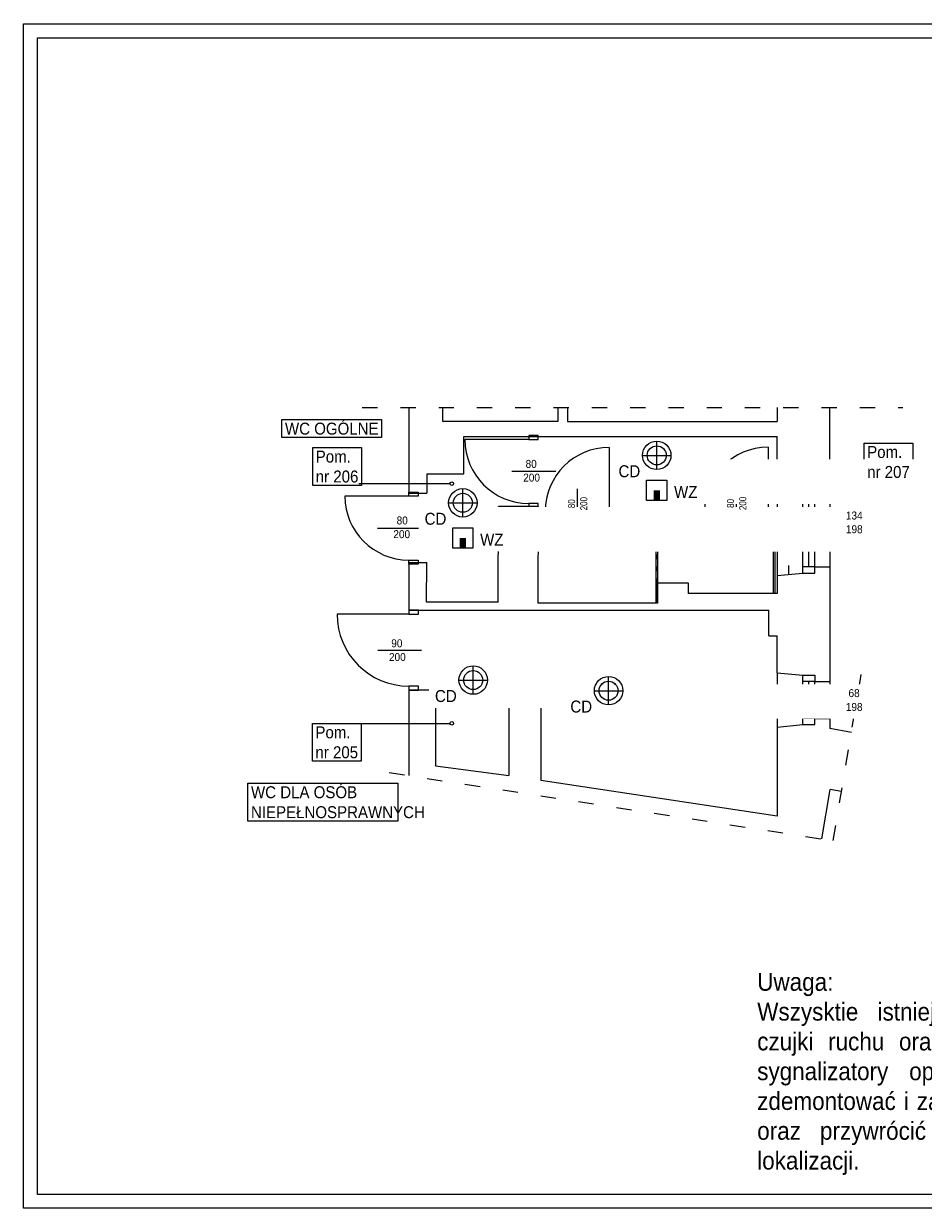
# Model space of a CAD drawing. Header units: centimetres. Extents: x 690840 to 714026, y 27673 to 40762.
# Tile 135 of 162: x 707810 to 708937, y 36277 to 37762. Entities that reach past the tile are written whole.
import ezdxf

# ---------------------------------------------------------------- set-up
doc = ezdxf.new("R2010")
doc.units = ezdxf.units.CM
doc.linetypes.add('ACAD_ISO03W100', pattern=[30, 12, -18])
doc.layers.add('Obrys powierzchni', color=50, linetype='Continuous', lineweight=9, plot=False)
for name, color, linetype, lineweight in [('Opis', 102, 'Continuous', 9), ('Przekroje', 253, 'Continuous', 20), ('Przekrojowa', 253, 'Continuous', 25), ('S3_drzwi_istniejące', 7, 'Continuous', 0), ('S3_okna', 253, 'Continuous', 9), ('Widokowa', 140, 'Continuous', 9)]:
    doc.layers.add(name, color=color, linetype=linetype, lineweight=lineweight)
for name, color, linetype, lineweight, true_color in [('S3_drzwi_nowe', 7, 'Continuous', 18, 0x00f900), ('S3_ele.CD', 7, 'Continuous', 5, 0xff0f0f), ('S3_ele.WZ', 7, 'Continuous', 5, 0xff0f0f), ('S3_opis pomieszczeń', 7, 'Continuous', 0, 0xb5b5b5), ('S3_wyburzenia', 7, 'Continuous', 5, 0xf90000), ('S3_zabudowa_giszetowa', 7, 'Continuous', 0, 0x146dea)]:
    doc.layers.add(name, color=color, linetype=linetype, lineweight=lineweight, true_color=true_color)
doc.styles.add('Arial Narrow_1', font='ARIALN.TTF', dxfattribs={"height": 8.75})
doc.styles.add('ARIELCE', font='arial.ttf', dxfattribs={"width": 0.9})

# ---------------------------------------------------------------- blocks, each defined once
blk = doc.blocks.new('zw$7334')
at = {"layer": 'S3_okna', "ltscale": 1.6, "insert": (-30.9, 13.4), "char_height": 10, "width": 42.363, "attachment_point": 3, "rotation": 0.019, "style": 'ARIELCE', "bg_fill": 2}
blk.add_mtext('{\\fArial|b0|i0|c238|p34;134}', dxfattribs=at)
at = {"layer": 'S3_okna', "ltscale": 1.6, "insert": (-30.9, -3.8), "char_height": 10, "width": 42.363, "attachment_point": 3, "rotation": 0.019, "style": 'ARIELCE'}
blk.add_mtext('{\\fArial|b0|i0|c238|p34;198}', dxfattribs=at)
blk = doc.blocks.new('zw$B2BC')
at = {"layer": 'Przekroje', "ltscale": 1.6}
for points in [[(0, 0), (32.2, -3.1), (47, -3.1), (47, -10.9), (66, -10.9)], [(0, -134), (32.2, -130.9), (47, -130.9), (47, -123.1), (66, -123.1)]]:
    blk.add_lwpolyline(points, dxfattribs=at)
at = {"layer": 'S3_okna'}
for p, q in [((0, 0), (0, -134)), ((32.2, -130.9), (32.2, -3.1)), ((47, -10.9), (32.2, -10.9)), ((39.6, -123.1), (39.6, -10.9)), ((47, -123.1), (47, -10.9)), ((66, -10.9), (66, -123.1)), ((47, -123.1), (32.2, -123.1))]:
    blk.add_line(p, q, dxfattribs=at)
at = {"layer": 'S3_okna', "ltscale": 1.6}
blk.add_line((124, -67), (0, -67), dxfattribs=at)
at = {"layer": 'S3_okna'}
for points in [[(0, 0), (32.2, -3.1), (47, -3.1), (47, -10.9), (66, -10.9)], [(0, -134), (32.2, -130.9), (47, -130.9), (47, -123.1), (66, -123.1)]]:
    blk.add_lwpolyline(points, dxfattribs=at)
blk = doc.blocks.new('zw$5741')
at = {"layer": 'Przekroje', "ltscale": 1.6}
blk.add_lwpolyline([(0, 0), (31.2, 8.5), (45.8, 11), (44.5, 18.7), (63.2, 21.8)], dxfattribs=at)
at = {"layer": 'S3_okna'}
for p, q in [((-11.5, 67), (0, 0)), ((31.2, 8.5), (20.8, 69.4)), ((36.7, 64.2), (22.1, 61.7)), ((37.2, 17.4), (29.4, 63)), ((44.5, 18.7), (29.9, 16.2))]:
    blk.add_line(p, q, dxfattribs=at)
blk.add_lwpolyline([(0, 0), (31.2, 8.5), (45.8, 11), (44.5, 18.7), (63.2, 21.8)], dxfattribs=at)
at = {"layer": 'S3_okna', "ltscale": 1.6, "insert": (93.9, 64.3), "char_height": 10, "width": 42.363, "attachment_point": 3, "rotation": 9.7223, "style": 'ARIELCE', "bg_fill": 2}
blk.add_mtext('{\\fArial|b0|i0|c238|p34;68}', dxfattribs=at)
at = {"layer": 'Przekroje', "ltscale": 1.6}
blk.add_lwpolyline([(-11.5, 67), (20.8, 69.4), (35.4, 71.9), (36.7, 64.2), (55.4, 67.4)], dxfattribs=at)
at = {"layer": 'S3_okna'}
for p, q in [((44.5, 18.7), (36.7, 64.2)), ((55.4, 67.4), (63.2, 21.8))]:
    blk.add_line(p, q, dxfattribs=at)
at = {"layer": 'S3_okna', "ltscale": 1.6}
blk.add_line((116.5, 54.4), (-5.7, 33.5), dxfattribs=at)
at = {"layer": 'S3_okna'}
blk.add_lwpolyline([(-11.5, 67), (20.8, 69.4), (35.4, 71.9), (36.7, 64.2), (55.4, 67.4)], dxfattribs=at)
at = {"layer": 'S3_okna', "ltscale": 1.6, "insert": (100.4, 47.8), "char_height": 10, "width": 42.363, "attachment_point": 3, "rotation": 9.7223, "style": 'ARIELCE'}
blk.add_mtext('{\\fArial|b0|i0|c238|p34;198}', dxfattribs=at)
blk = doc.blocks.new('zw$3C5D')
at = {"layer": 'S3_ele.CD', "ltscale": 1.6}
blk.add_line((-22.3, 0), (22.3, 0), dxfattribs=at)
blk.add_lwpolyline([(0, -22.3), (0, 22.3)], dxfattribs=at)
for radius in [22.3, 14.9]:
    blk.add_circle((0, 0), radius, dxfattribs=at)
blk = doc.blocks.new('zw$EC94')
at = {"layer": 'S3_ele.WZ', "ltscale": 1.6}
blk.add_lwpolyline([(0, 31.8), (31.8, 31.8), (31.8, 0), (0, 0)], close=True, dxfattribs=at)
at = {"layer": 'S3_ele.WZ', "ltscale": 1.6, "const_width": 10}
blk.add_lwpolyline([(15.9, 0), (15.9, 15.9)], dxfattribs=at)

msp = doc.modelspace()

# ---------------------------------------------------------------- linework, layer by layer
at = {"layer": 'Obrys powierzchni', "ltscale": 1.6}
for points in [[(707809.6, 37762.3), (709909.6, 37762.3), (709909.6, 36277.3), (707809.6, 36277.3)], [(707827.1, 37744.8), (709892.1, 37744.8), (709892.1, 36294.8), (707827.1, 36294.8)]]:
    msp.add_lwpolyline(points, close=True, dxfattribs=at)
at = {"layer": 'Przekrojowa', "color": 8, "ltscale": 1.6}
for p, q in [((708292.4, 37281), (708292.4, 37174)), ((708335.3, 37263.5), (708335.3, 37281)), ((708479.3, 37281), (708479.3, 37263.5)), ((708491.3, 37281), (708491.3, 37263.5)), ((708754.3, 37281), (708754.3, 37263.5)), ((708820.2, 37193.5), (708820.2, 37281)), ((708479.3, 37263.5), (708335.3, 37263.5)), ((708491.3, 37263.5), (708754.3, 37263.5)), ((708361.3, 37245), (708754.3, 37245)), ((708361.3, 37198), (708361.3, 37245)), ((708754.3, 37204.4), (708754.3, 37245)), ((708314.9, 37198), (708314.9, 37174)), ((708314.9, 37198), (708361.3, 37198)), ((708292.4, 37174), (708314.9, 37174)), ((708404.3, 37037), (708404.8, 37157)), ((708454.8, 37157), (708404.8, 37157)), ((708454.8, 37157), (708454.2, 37036)), ((708454.8, 37157), (708454.8, 37157)), ((708292.5, 37087), (708292.5, 37027)), ((708292.5, 37087), (708314.9, 37087)), ((708314.8, 37037), (708314.9, 37087)), ((708820.2, 37081.3), (708820.2, 36937.7)), ((708754.3, 37070.4), (708754.3, 37048)), ((708643.3, 37061), (708604.3, 37061)), ((708604.3, 37036), (708604.3, 37061)), ((708643.3, 37048), (708643.3, 37061)), ((708404.3, 37037), (708314.8, 37037)), ((708604.3, 37036), (708454.2, 37036)), ((708754.3, 37048), (708643.3, 37048)), ((708292.5, 37027), (708743.9, 37027)), ((708743.9, 36995), (708743.9, 37027)), ((708743.9, 36995), (708754.3, 36995)), ((708754.3, 36948.6), (708754.3, 36995)), ((708292.5, 36927), (708292.6, 36819.8)), ((708326, 36927), (708292.5, 36927)), ((708326, 36927), (708326, 36832)), ((708417.9, 36928), (708418, 36819.8)), ((708417.9, 36928), (708458, 36928)), ((708458, 36928), (708458, 36813.5)), ((708820.2, 36891.5), (708820.2, 36878.6)), ((708754.2, 36880.2), (708754.2, 36769)), ((708847.5, 36873.9), (708820.2, 36878.6)), ((708326, 36832), (708418, 36819.8)), ((708754.2, 36769), (708458, 36813.5)), ((708810.3, 36740.4), (708820.9, 36802.4)), ((708834.9, 36800), (708820.9, 36802.4))]:
    msp.add_line(p, q, dxfattribs=at)
at = {"layer": 'S3_drzwi_istniejące', "color": 8}
for p, q in [((708292.4, 37170), (708212.4, 37170)), ((708253.4, 37130), (708308.4, 37130)), ((708292.5, 37022), (708202.5, 37022)), ((708253.5, 36977), (708308.5, 36977))]:
    msp.add_line(p, q, dxfattribs=at)
at = {"layer": 'S3_drzwi_istniejące', "color": 8, "ltscale": 1.6}
for p, q in [((708292.4, 37174), (708292.4, 37174)), ((708292.5, 37087), (708292.5, 37087))]:
    msp.add_line(p, q, dxfattribs=at)
at = {"layer": 'S3_drzwi_istniejące', "color": 8}
for points in [[(708292.4, 37170), (708292.4, 37175), (708304.4, 37175), (708304.4, 37170)], [(708292.4, 37085), (708292.4, 37090), (708304.4, 37090), (708304.4, 37085)], [(708304.5, 37022), (708304.5, 37027), (708292.5, 37027), (708292.5, 37022)], [(708304.5, 36927), (708304.5, 36932), (708292.5, 36932), (708292.5, 36927)]]:
    msp.add_lwpolyline(points, close=True, dxfattribs=at)
for centre, radius, start, end in [((708292.4, 37170), 80, 180, 270), ((708292.5, 37022), 90, 179.9992, 269.9992)]:
    msp.add_arc(centre, radius, start, end, dxfattribs=at)
at = {"layer": 'S3_drzwi_nowe', "color": 8}
for p, q in [((708442.8, 37241), (708362.8, 37241)), ((708476.6, 37201), (708421.6, 37201))]:
    msp.add_line(p, q, dxfattribs=at)
for points in [[(708454.8, 37241), (708454.8, 37246), (708442.8, 37246), (708442.8, 37241)], [(708454.8, 37156), (708454.8, 37161), (708442.8, 37161), (708442.8, 37156)]]:
    msp.add_lwpolyline(points, close=True, dxfattribs=at)
msp.add_arc((708442.8, 37241), 80, 180, 270, dxfattribs=at)
at = {"layer": 'S3_okna', "color": 8, "linetype": 'ACAD_ISO03W100'}
msp.add_line((708768.3, 37203), (708768.3, 37071.8), dxfattribs=at)
at = {"layer": 'S3_opis pomieszczeń', "color": 8}
for centre in [(708346.3, 37185.8), (708714.6, 37191.4), (708346.3, 36885.2)]:
    msp.add_circle(centre, 2.22, dxfattribs=at)
at = {"layer": 'S3_wyburzenia', "color": 8, "linetype": 'ACAD_ISO03W100', "ltscale": 0.5}
msp.add_line((708604.3, 37061), (708604.3, 37136), dxfattribs=at)
at = {"layer": 'S3_zabudowa_giszetowa', "color": 8, "ltscale": 1.6}
for p, q in [((708543.5, 37231.2), (708543.6, 37151)), ((708743, 37231.5), (708743, 37151.1)), ((708454.8, 37151), (708751.2, 37151.1)), ((708454.8, 37149), (708751.2, 37149.1)), ((708602.2, 37151), (708602.3, 37036)), ((708604.2, 37151), (708604.3, 37036)), ((708749.2, 37151.1), (708749.2, 37048)), ((708751.2, 37151.1), (708751.2, 37048))]:
    msp.add_line(p, q, dxfattribs=at)
at = {"layer": 'S3_zabudowa_giszetowa', "color": 8}
for p, q in [((708503.6, 37179.3), (708503.6, 37141.5)), ((708703, 37179.6), (708703, 37141.8))]:
    msp.add_line(p, q, dxfattribs=at)
at = {"layer": 'S3_zabudowa_giszetowa', "color": 8, "ltscale": 1.6}
for centre in [(708543.6, 37151.2), (708743, 37151.5)]:
    msp.add_arc(centre, 80, 90.0507, 180.0002, dxfattribs=at)
at = {"layer": 'Widokowa', "color": 8, "linetype": 'ACAD_ISO03W100', "ltscale": 1.6}
for points in [[(708233.9, 37281), (708911.7, 37281)], [(708268, 36823.5), (708824.5, 36738.3), (708860.2, 36949.5)]]:
    msp.add_lwpolyline(points, dxfattribs=at)

# ---------------------------------------------------------------- texts
at = {"layer": 'Opis', "color": 7, "insert": (708729.3, 36572.4), "char_height": 22.4, "width": 720.424, "attachment_point": 1, "rotation": 359.981, "style": 'ARIELCE'}
msp.add_mtext('{\\fArial|b0|i0|c238|p34;Uwaga:\\P\\pxqj;Wszysktie istniejące oprawy ewakuacyjne, awaryjne, czujki ruchu oraz czujki dymu, wskaźniki zadziałania, sygnalizatory optyczne oraz akustyczne itp. należy zdemontować i zabezpieczyć na czas prowadzenia robót oraz przywrócić po zakończeniu prac w pierwotnej lokalizacji.}', dxfattribs=at)
at = {"layer": 'S3_drzwi_istniejące', "color": 8, "char_height": 10, "style": 'ARIELCE'}
for s, insert, width, attachment_point, rotation in [('{\\fArial|b0|i0|c238|p34;80}', (708291.2, 37144.6), 18.526, 3, 359.9753), ('{\\fArial|b0|i0|c238|p34;200}', (708294.1, 37127.4), 19.356, 3, 359.9753), ('{\\fArial|b0|i0|c238|p34;90}', (708270.5, 36990.6), 18.526, 1, 0.0239), ('{\\fArial|b0|i0|c238|p34;200}', (708267.6, 36973.4), 19.356, 1, 0.0239)]:
    msp.add_mtext(s, dxfattribs=dict(at, insert=insert, width=width, attachment_point=attachment_point, rotation=rotation))
at = {"layer": 'S3_drzwi_nowe', "color": 8, "char_height": 10, "attachment_point": 1, "rotation": 0.0247, "style": 'ARIELCE'}
for s, insert, width in [('{\\fArial|b0|i0|c238|p34;80}', (708438.9, 37215.5), 18.526), ('{\\fArial|b0|i0|c238|p34;200}', (708435.9, 37198.3), 19.356)]:
    msp.add_mtext(s, dxfattribs=dict(at, insert=insert, width=width))
at = {"layer": 'S3_zabudowa_giszetowa', "color": 8, "char_height": 8.75, "attachment_point": 3, "rotation": 90, "style": 'Arial Narrow_1'}
for s, insert, width in [('80', (708492, 37166.2), 13.629), ('200', (708507.4, 37169), 20.443), ('80', (708691.4, 37166.5), 13.629), ('200', (708706.8, 37169.3), 20.443)]:
    msp.add_mtext(s, dxfattribs=dict(at, insert=insert, width=width))

# ---------------------------------------------------------------- next in the draw order: block references
at = {"layer": 'Przekroje', "color": 8, "ltscale": 1.6, "rotation": 350.296708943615}
msp.add_blockref('zw$5741', (708754.3, 36880.6), dxfattribs=at)
at = {"layer": 'S3_okna', "color": 8, "rotation": 1.443429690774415e-05}
msp.add_blockref('zw$7334', (708892.3, 37137.4), dxfattribs=at)

# ---------------------------------------------------------------- next in the draw order: texts
at = {"layer": 'S3_opis pomieszczeń', "color": 8, "char_height": 7.5, "attachment_point": 1, "style": 'ARIELCE', "bg_fill": 18}
for s, insert in [('{\\fArial|b0|i0|c238|p34;\\H2x;Pom.\\Pnr 206}', (708175.8, 37227.2)), ('{\\fArial|b0|i0|c238|p34;\\H2x;Pom.\\Pnr 205}', (708175.4, 36881.5))]:
    msp.add_mtext(s, dxfattribs=dict(at, insert=insert))

# ---------------------------------------------------------------- next in the draw order: linework, layer by layer
at = {"layer": 'S3_opis pomieszczeń', "color": 8}
for p, q in [((708229.8, 37185.8), (708344.1, 37185.8)), ((708229.8, 36885.2), (708344.1, 36885.2))]:
    msp.add_line(p, q, dxfattribs=at)

# ---------------------------------------------------------------- next in the draw order: block references
at = {"layer": 'S3_okna', "color": 8, "rotation": 1.443429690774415e-05}
msp.add_blockref('zw$7334', (708892.3, 37137.4), dxfattribs=at)

# ---------------------------------------------------------------- next in the draw order: texts
at = {"layer": 'S3_ele.CD', "insert": (708325.3, 36927), "char_height": 15, "width": 2038.258, "attachment_point": 1, "rotation": 359.981, "style": 'ARIELCE', "bg_fill": 2}
msp.add_mtext('{\\fArial|b0|i0|c238|p34;CD}', dxfattribs=at)
at = {"layer": 'S3_opis pomieszczeń', "color": 8, "insert": (708137.2, 37262.2), "char_height": 7.5, "attachment_point": 1, "style": 'ARIELCE', "bg_fill": 18}
msp.add_mtext('{\\fArial|b0|i0|c238|p34;\\H2x;WC OGÓLNE}', dxfattribs=at)
at = {"layer": 'S3_opis pomieszczeń', "color": 8, "insert": (708094.6, 36806.4), "char_height": 7.5, "width": 180.324, "attachment_point": 1, "style": 'ARIELCE', "bg_fill": 18}
msp.add_mtext('{\\fArial|b0|i0|c238|p34;\\H2x;WC DLA OSÓB\\PNIEPEŁNOSPRAWNYCH}', dxfattribs=at)

# ---------------------------------------------------------------- next in the draw order: block references
at = {"layer": 'S3_ele.CD', "ltscale": 1.6, "xscale": 0.8, "yscale": 0.8, "zscale": 0.8}
msp.add_blockref('zw$3C5D', (708373.2, 36939.5), dxfattribs=at)
at = {"layer": 'S3_okna', "color": 8, "rotation": 359.999999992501}
msp.add_blockref('zw$B2BC', (708754.3, 37204.4), dxfattribs=at)

# ---------------------------------------------------------------- next in the draw order: texts
at = {"layer": 'S3_ele.CD', "insert": (708495, 36913.8), "char_height": 15, "width": 2038.258, "attachment_point": 1, "rotation": 359.981, "style": 'ARIELCE', "bg_fill": 2}
msp.add_mtext('{\\fArial|b0|i0|c238|p34;CD}', dxfattribs=at)

# ---------------------------------------------------------------- next in the draw order: block references
at = {"layer": 'S3_ele.CD', "ltscale": 1.6, "xscale": 0.8, "yscale": 0.8, "zscale": 0.8}
msp.add_blockref('zw$3C5D', (708542.9, 36926.2), dxfattribs=at)

# ---------------------------------------------------------------- next in the draw order: texts
at = {"layer": 'S3_opis pomieszczeń', "color": 8, "insert": (708867.1, 37232.9), "char_height": 7.5, "attachment_point": 1, "style": 'ARIELCE', "bg_fill": 18}
msp.add_mtext('{\\fArial|b0|i0|c238|p34;\\H2x;Pom.\\Pnr 207}', dxfattribs=at)

# ---------------------------------------------------------------- next in the draw order: linework, layer by layer
at = {"layer": 'S3_opis pomieszczeń', "color": 8}
msp.add_line((708863.6, 37191.4), (708716.9, 37191.4), dxfattribs=at)

# ---------------------------------------------------------------- next in the draw order: texts
at = {"layer": 'S3_ele.CD', "insert": (708312.3, 37149.2), "char_height": 15, "width": 2038.258, "attachment_point": 1, "rotation": 359.981, "style": 'ARIELCE', "bg_fill": 2}
msp.add_mtext('{\\fArial|b0|i0|c238|p34;CD}', dxfattribs=at)

# ---------------------------------------------------------------- next in the draw order: block references
at = {"layer": 'S3_ele.CD', "ltscale": 1.6, "xscale": 0.8, "yscale": 0.8, "zscale": 0.8}
msp.add_blockref('zw$3C5D', (708360.2, 37161.7), dxfattribs=at)
at = {"layer": 'S3_ele.WZ', "ltscale": 1.6, "xscale": 0.8, "yscale": 0.8, "zscale": 0.8}
msp.add_blockref('zw$EC94', (708347.5, 37105), dxfattribs=at)

# ---------------------------------------------------------------- next in the draw order: texts
at = {"layer": 'S3_ele.CD', "insert": (708555.4, 37208.8), "char_height": 15, "width": 2038.258, "attachment_point": 1, "rotation": 359.981, "style": 'ARIELCE', "bg_fill": 2}
msp.add_mtext('{\\fArial|b0|i0|c238|p34;CD}', dxfattribs=at)

# ---------------------------------------------------------------- next in the draw order: block references
at = {"layer": 'S3_ele.CD', "ltscale": 1.6, "xscale": 0.8, "yscale": 0.8, "zscale": 0.8}
msp.add_blockref('zw$3C5D', (708603.3, 37221.2), dxfattribs=at)
at = {"layer": 'S3_ele.WZ', "ltscale": 1.6, "xscale": 0.8, "yscale": 0.8, "zscale": 0.8}
msp.add_blockref('zw$EC94', (708590.6, 37164.5), dxfattribs=at)

# ---------------------------------------------------------------- next in the draw order: texts
at = {"layer": 'S3_ele.WZ', "insert": (708381.9, 37123.2), "char_height": 15, "width": 2038.258, "attachment_point": 1, "rotation": 359.981, "style": 'ARIELCE', "bg_fill": 2}
msp.add_mtext('{\\fArial|b0|i0|c238|p34;WZ}', dxfattribs=at)

# ---------------------------------------------------------------- next in the draw order: texts
at = {"layer": 'S3_ele.WZ', "insert": (708625, 37182.8), "char_height": 15, "width": 2038.258, "attachment_point": 1, "rotation": 359.981, "style": 'ARIELCE', "bg_fill": 2}
msp.add_mtext('{\\fArial|b0|i0|c238|p34;WZ}', dxfattribs=at)

doc.saveas('drawing.dxf')
